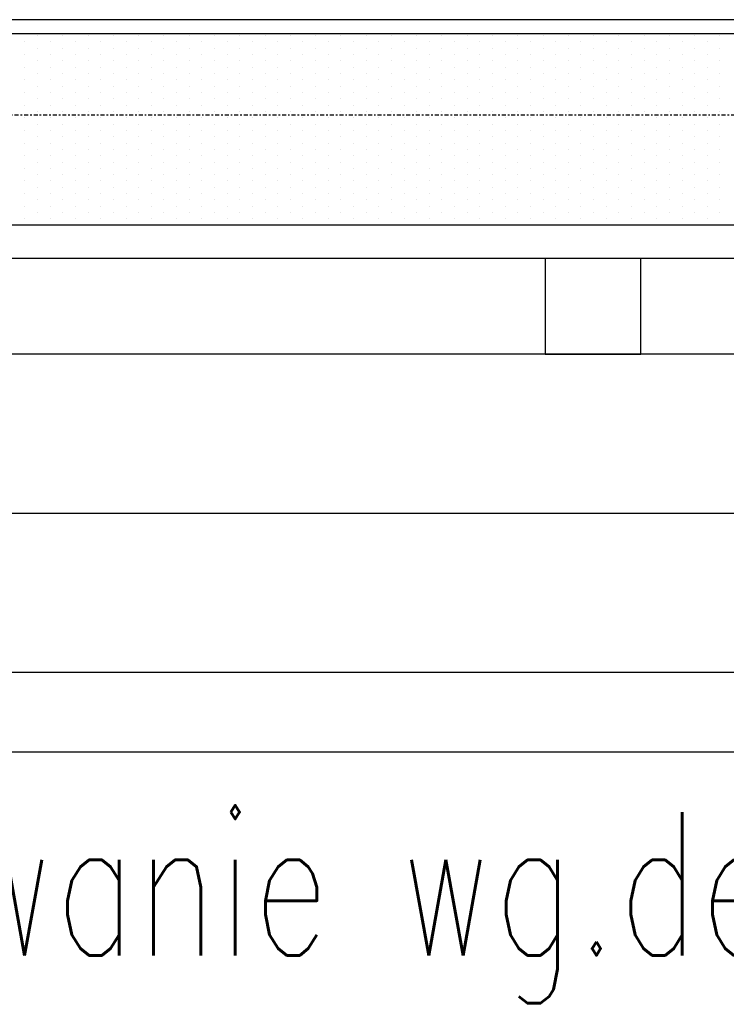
# Model space of a CAD drawing. Header units: inches. Extents: x -145354 to -97635, y 38777 to 78670.
# Tile 83 of 231: x -141047 to -141002, y 50526 to 50588. Entities that reach past the tile are written whole.
import ezdxf

# ---------------------------------------------------------------- set-up
doc = ezdxf.new("R2010")
doc.units = ezdxf.units.IN
doc.header["$MEASUREMENT"] = 0
doc.linetypes.add('DASHDOT', pattern=[1, 0.5, -0.25, 0, -0.25])
doc.linetypes.add('DASHED2', pattern=[0.375, 0.25, -0.125])
for name, color, linetype in [('cokół_widok', 255, 'Continuous'), ('Ele-balustrada', 64, 'Continuous'), ('Okn---okna', 5, 'Continuous'), ('Sc-nadproza kon', 5, 'DASHED2'), ('Sch-opis', 51, 'Continuous'), ('W-idok', 9, 'Continuous'), ('Wyp-grzejniki', 56, 'Continuous')]:
    doc.layers.add(name, color=color, linetype=linetype)
doc.styles.add('ROMANS', font='romans', dxfattribs={"width": 0.85})

# ---------------------------------------------------------------- blocks, each defined once
blk = doc.blocks.new('G_170')
at = {"layer": 'Wyp-grzejniki'}
for p, q in [((0, 0), (-180, 0)), ((-129.066, -0.506), (-129.066, -0.506)), ((-128.273, -0.11), (-128.273, -0.11)), ((-127.479, -0.506), (-127.479, -0.506)), ((-126.685, -0.11), (-126.685, -0.11)), ((-125.891, -0.506), (-125.891, -0.506)), ((-125.098, -0.11), (-125.098, -0.11)), ((-124.304, -0.506), (-124.304, -0.506)), ((-123.51, -0.11), (-123.51, -0.11)), ((-122.716, -0.506), (-122.716, -0.506)), ((-121.923, -0.11), (-121.923, -0.11)), ((-121.129, -0.506), (-121.129, -0.506)), ((-120.335, -0.11), (-120.335, -0.11)), ((-119.541, -0.506), (-119.541, -0.506)), ((-118.748, -0.11), (-118.748, -0.11)), ((-117.954, -0.506), (-117.954, -0.506)), ((-117.16, -0.11), (-117.16, -0.11)), ((-116.366, -0.506), (-116.366, -0.506)), ((-115.573, -0.11), (-115.573, -0.11)), ((-114.779, -0.506), (-114.779, -0.506)), ((-113.985, -0.11), (-113.985, -0.11)), ((-113.191, -0.506), (-113.191, -0.506)), ((-112.398, -0.11), (-112.398, -0.11)), ((-111.604, -0.506), (-111.604, -0.506)), ((-110.81, -0.11), (-110.81, -0.11)), ((-110.016, -0.506), (-110.016, -0.506)), ((-109.223, -0.11), (-109.223, -0.11)), ((-108.429, -0.506), (-108.429, -0.506)), ((-107.635, -0.11), (-107.635, -0.11)), ((-106.841, -0.506), (-106.841, -0.506)), ((-106.048, -0.11), (-106.048, -0.11)), ((-105.254, -0.506), (-105.254, -0.506)), ((-104.46, -0.11), (-104.46, -0.11)), ((-103.666, -0.506), (-103.666, -0.506)), ((-102.873, -0.11), (-102.873, -0.11)), ((-102.079, -0.506), (-102.079, -0.506)), ((-101.285, -0.11), (-101.285, -0.11)), ((-100.491, -0.506), (-100.491, -0.506)), ((-99.698, -0.11), (-99.698, -0.11)), ((-98.904, -0.506), (-98.904, -0.506)), ((-98.11, -0.11), (-98.11, -0.11)), ((-97.316, -0.506), (-97.316, -0.506)), ((-96.523, -0.11), (-96.523, -0.11)), ((-95.729, -0.506), (-95.729, -0.506)), ((-94.935, -0.11), (-94.935, -0.11)), ((-94.141, -0.506), (-94.141, -0.506)), ((-93.348, -0.11), (-93.348, -0.11)), ((-92.554, -0.506), (-92.554, -0.506)), ((-91.76, -0.11), (-91.76, -0.11)), ((-90.966, -0.506), (-90.966, -0.506)), ((-90.173, -0.11), (-90.173, -0.11)), ((-89.379, -0.506), (-89.379, -0.506)), ((-88.585, -0.11), (-88.585, -0.11)), ((-87.791, -0.506), (-87.791, -0.506)), ((-86.998, -0.11), (-86.998, -0.11)), ((-86.204, -0.506), (-86.204, -0.506)), ((-85.41, -0.11), (-85.41, -0.11)), ((-128.273, -0.903), (-128.273, -0.903)), ((-126.685, -0.903), (-126.685, -0.903)), ((-125.098, -0.903), (-125.098, -0.903)), ((-123.51, -0.903), (-123.51, -0.903)), ((-121.923, -0.903), (-121.923, -0.903)), ((-120.335, -0.903), (-120.335, -0.903)), ((-118.748, -0.903), (-118.748, -0.903)), ((-117.16, -0.903), (-117.16, -0.903)), ((-115.573, -0.903), (-115.573, -0.903)), ((-113.985, -0.903), (-113.985, -0.903)), ((-112.398, -0.903), (-112.398, -0.903)), ((-110.81, -0.903), (-110.81, -0.903)), ((-109.223, -0.903), (-109.223, -0.903)), ((-107.635, -0.903), (-107.635, -0.903)), ((-106.048, -0.903), (-106.048, -0.903)), ((-104.46, -0.903), (-104.46, -0.903)), ((-102.873, -0.903), (-102.873, -0.903)), ((-101.285, -0.903), (-101.285, -0.903)), ((-99.698, -0.903), (-99.698, -0.903)), ((-98.11, -0.903), (-98.11, -0.903)), ((-96.523, -0.903), (-96.523, -0.903)), ((-94.935, -0.903), (-94.935, -0.903)), ((-93.348, -0.903), (-93.348, -0.903)), ((-91.76, -0.903), (-91.76, -0.903)), ((-90.173, -0.903), (-90.173, -0.903)), ((-88.585, -0.903), (-88.585, -0.903)), ((-86.998, -0.903), (-86.998, -0.903)), ((-85.41, -0.903), (-85.41, -0.903)), ((-129.066, -1.3), (-129.066, -1.3)), ((-128.273, -1.697), (-128.273, -1.697)), ((-127.479, -1.3), (-127.479, -1.3)), ((-126.685, -1.697), (-126.685, -1.697)), ((-125.891, -1.3), (-125.891, -1.3)), ((-125.098, -1.697), (-125.098, -1.697)), ((-124.304, -1.3), (-124.304, -1.3)), ((-123.51, -1.697), (-123.51, -1.697)), ((-122.716, -1.3), (-122.716, -1.3)), ((-121.923, -1.697), (-121.923, -1.697)), ((-121.129, -1.3), (-121.129, -1.3)), ((-120.335, -1.697), (-120.335, -1.697)), ((-119.541, -1.3), (-119.541, -1.3)), ((-118.748, -1.697), (-118.748, -1.697)), ((-117.954, -1.3), (-117.954, -1.3)), ((-117.16, -1.697), (-117.16, -1.697)), ((-116.366, -1.3), (-116.366, -1.3)), ((-115.573, -1.697), (-115.573, -1.697)), ((-114.779, -1.3), (-114.779, -1.3)), ((-113.985, -1.697), (-113.985, -1.697)), ((-113.191, -1.3), (-113.191, -1.3)), ((-112.398, -1.697), (-112.398, -1.697)), ((-111.604, -1.3), (-111.604, -1.3)), ((-110.81, -1.697), (-110.81, -1.697)), ((-110.016, -1.3), (-110.016, -1.3)), ((-109.223, -1.697), (-109.223, -1.697)), ((-108.429, -1.3), (-108.429, -1.3)), ((-107.635, -1.697), (-107.635, -1.697)), ((-106.841, -1.3), (-106.841, -1.3)), ((-106.048, -1.697), (-106.048, -1.697)), ((-105.254, -1.3), (-105.254, -1.3)), ((-104.46, -1.697), (-104.46, -1.697)), ((-103.666, -1.3), (-103.666, -1.3)), ((-102.873, -1.697), (-102.873, -1.697)), ((-102.079, -1.3), (-102.079, -1.3)), ((-101.285, -1.697), (-101.285, -1.697)), ((-100.491, -1.3), (-100.491, -1.3)), ((-99.698, -1.697), (-99.698, -1.697)), ((-98.904, -1.3), (-98.904, -1.3)), ((-98.11, -1.697), (-98.11, -1.697)), ((-97.316, -1.3), (-97.316, -1.3)), ((-96.523, -1.697), (-96.523, -1.697)), ((-95.729, -1.3), (-95.729, -1.3)), ((-94.935, -1.697), (-94.935, -1.697)), ((-94.141, -1.3), (-94.141, -1.3)), ((-93.348, -1.697), (-93.348, -1.697)), ((-92.554, -1.3), (-92.554, -1.3)), ((-91.76, -1.697), (-91.76, -1.697)), ((-90.966, -1.3), (-90.966, -1.3)), ((-90.173, -1.697), (-90.173, -1.697)), ((-89.379, -1.3), (-89.379, -1.3)), ((-88.585, -1.697), (-88.585, -1.697)), ((-87.791, -1.3), (-87.791, -1.3)), ((-86.998, -1.697), (-86.998, -1.697)), ((-86.204, -1.3), (-86.204, -1.3)), ((-85.41, -1.697), (-85.41, -1.697)), ((-129.066, -2.094), (-129.066, -2.094)), ((-127.479, -2.094), (-127.479, -2.094)), ((-125.891, -2.094), (-125.891, -2.094)), ((-124.304, -2.094), (-124.304, -2.094)), ((-122.716, -2.094), (-122.716, -2.094)), ((-121.129, -2.094), (-121.129, -2.094)), ((-119.541, -2.094), (-119.541, -2.094)), ((-117.954, -2.094), (-117.954, -2.094)), ((-116.366, -2.094), (-116.366, -2.094)), ((-114.779, -2.094), (-114.779, -2.094)), ((-113.191, -2.094), (-113.191, -2.094)), ((-111.604, -2.094), (-111.604, -2.094)), ((-110.016, -2.094), (-110.016, -2.094)), ((-108.429, -2.094), (-108.429, -2.094)), ((-106.841, -2.094), (-106.841, -2.094)), ((-105.254, -2.094), (-105.254, -2.094)), ((-103.666, -2.094), (-103.666, -2.094)), ((-102.079, -2.094), (-102.079, -2.094)), ((-100.491, -2.094), (-100.491, -2.094)), ((-98.904, -2.094), (-98.904, -2.094)), ((-97.316, -2.094), (-97.316, -2.094)), ((-95.729, -2.094), (-95.729, -2.094)), ((-94.141, -2.094), (-94.141, -2.094)), ((-92.554, -2.094), (-92.554, -2.094)), ((-90.966, -2.094), (-90.966, -2.094)), ((-89.379, -2.094), (-89.379, -2.094)), ((-87.791, -2.094), (-87.791, -2.094)), ((-86.204, -2.094), (-86.204, -2.094)), ((-129.066, -2.888), (-129.066, -2.888)), ((-128.273, -2.491), (-128.273, -2.491)), ((-127.479, -2.888), (-127.479, -2.888)), ((-126.685, -2.491), (-126.685, -2.491)), ((-125.891, -2.888), (-125.891, -2.888)), ((-125.098, -2.491), (-125.098, -2.491)), ((-124.304, -2.888), (-124.304, -2.888)), ((-123.51, -2.491), (-123.51, -2.491)), ((-122.716, -2.888), (-122.716, -2.888)), ((-121.923, -2.491), (-121.923, -2.491)), ((-121.129, -2.888), (-121.129, -2.888)), ((-120.335, -2.491), (-120.335, -2.491)), ((-119.541, -2.888), (-119.541, -2.888)), ((-118.748, -2.491), (-118.748, -2.491)), ((-117.954, -2.888), (-117.954, -2.888)), ((-117.16, -2.491), (-117.16, -2.491)), ((-116.366, -2.888), (-116.366, -2.888)), ((-115.573, -2.491), (-115.573, -2.491)), ((-114.779, -2.888), (-114.779, -2.888)), ((-113.985, -2.491), (-113.985, -2.491)), ((-113.191, -2.888), (-113.191, -2.888)), ((-112.398, -2.491), (-112.398, -2.491)), ((-111.604, -2.888), (-111.604, -2.888)), ((-110.81, -2.491), (-110.81, -2.491)), ((-110.016, -2.888), (-110.016, -2.888)), ((-109.223, -2.491), (-109.223, -2.491)), ((-108.429, -2.888), (-108.429, -2.888)), ((-107.635, -2.491), (-107.635, -2.491)), ((-106.841, -2.888), (-106.841, -2.888)), ((-106.048, -2.491), (-106.048, -2.491)), ((-105.254, -2.888), (-105.254, -2.888)), ((-104.46, -2.491), (-104.46, -2.491)), ((-103.666, -2.888), (-103.666, -2.888)), ((-102.873, -2.491), (-102.873, -2.491)), ((-102.079, -2.888), (-102.079, -2.888)), ((-101.285, -2.491), (-101.285, -2.491)), ((-100.491, -2.888), (-100.491, -2.888)), ((-99.698, -2.491), (-99.698, -2.491)), ((-98.904, -2.888), (-98.904, -2.888)), ((-98.11, -2.491), (-98.11, -2.491)), ((-97.316, -2.888), (-97.316, -2.888)), ((-96.523, -2.491), (-96.523, -2.491)), ((-95.729, -2.888), (-95.729, -2.888)), ((-94.935, -2.491), (-94.935, -2.491)), ((-94.141, -2.888), (-94.141, -2.888)), ((-93.348, -2.491), (-93.348, -2.491)), ((-92.554, -2.888), (-92.554, -2.888)), ((-91.76, -2.491), (-91.76, -2.491)), ((-90.966, -2.888), (-90.966, -2.888)), ((-90.173, -2.491), (-90.173, -2.491)), ((-89.379, -2.888), (-89.379, -2.888)), ((-88.585, -2.491), (-88.585, -2.491)), ((-87.791, -2.888), (-87.791, -2.888)), ((-86.998, -2.491), (-86.998, -2.491)), ((-86.204, -2.888), (-86.204, -2.888)), ((-85.41, -2.491), (-85.41, -2.491)), ((-129.066, -3.681), (-129.066, -3.681)), ((-128.273, -3.285), (-128.273, -3.285)), ((-127.479, -3.681), (-127.479, -3.681)), ((-126.685, -3.285), (-126.685, -3.285)), ((-125.891, -3.681), (-125.891, -3.681)), ((-125.098, -3.285), (-125.098, -3.285)), ((-124.304, -3.681), (-124.304, -3.681)), ((-123.51, -3.285), (-123.51, -3.285)), ((-122.716, -3.681), (-122.716, -3.681)), ((-121.923, -3.285), (-121.923, -3.285)), ((-121.129, -3.681), (-121.129, -3.681)), ((-120.335, -3.285), (-120.335, -3.285)), ((-119.541, -3.681), (-119.541, -3.681)), ((-118.748, -3.285), (-118.748, -3.285)), ((-117.954, -3.681), (-117.954, -3.681)), ((-117.16, -3.285), (-117.16, -3.285)), ((-116.366, -3.681), (-116.366, -3.681)), ((-115.573, -3.285), (-115.573, -3.285)), ((-114.779, -3.681), (-114.779, -3.681)), ((-113.985, -3.285), (-113.985, -3.285)), ((-113.191, -3.681), (-113.191, -3.681)), ((-112.398, -3.285), (-112.398, -3.285)), ((-111.604, -3.681), (-111.604, -3.681)), ((-110.81, -3.285), (-110.81, -3.285)), ((-110.016, -3.681), (-110.016, -3.681)), ((-109.223, -3.285), (-109.223, -3.285)), ((-108.429, -3.681), (-108.429, -3.681)), ((-107.635, -3.285), (-107.635, -3.285)), ((-106.841, -3.681), (-106.841, -3.681)), ((-106.048, -3.285), (-106.048, -3.285)), ((-105.254, -3.681), (-105.254, -3.681)), ((-104.46, -3.285), (-104.46, -3.285)), ((-103.666, -3.681), (-103.666, -3.681)), ((-102.873, -3.285), (-102.873, -3.285)), ((-102.079, -3.681), (-102.079, -3.681)), ((-101.285, -3.285), (-101.285, -3.285)), ((-100.491, -3.681), (-100.491, -3.681)), ((-99.698, -3.285), (-99.698, -3.285)), ((-98.904, -3.681), (-98.904, -3.681)), ((-98.11, -3.285), (-98.11, -3.285)), ((-97.316, -3.681), (-97.316, -3.681)), ((-96.523, -3.285), (-96.523, -3.285)), ((-95.729, -3.681), (-95.729, -3.681)), ((-94.935, -3.285), (-94.935, -3.285)), ((-94.141, -3.681), (-94.141, -3.681)), ((-93.348, -3.285), (-93.348, -3.285)), ((-92.554, -3.681), (-92.554, -3.681)), ((-91.76, -3.285), (-91.76, -3.285)), ((-90.966, -3.681), (-90.966, -3.681)), ((-90.173, -3.285), (-90.173, -3.285)), ((-89.379, -3.681), (-89.379, -3.681)), ((-88.585, -3.285), (-88.585, -3.285)), ((-87.791, -3.681), (-87.791, -3.681)), ((-86.998, -3.285), (-86.998, -3.285)), ((-86.204, -3.681), (-86.204, -3.681)), ((-85.41, -3.285), (-85.41, -3.285)), ((-128.273, -4.078), (-128.273, -4.078)), ((-126.685, -4.078), (-126.685, -4.078)), ((-125.098, -4.078), (-125.098, -4.078)), ((-123.51, -4.078), (-123.51, -4.078)), ((-121.923, -4.078), (-121.923, -4.078)), ((-120.335, -4.078), (-120.335, -4.078)), ((-118.748, -4.078), (-118.748, -4.078)), ((-117.16, -4.078), (-117.16, -4.078)), ((-115.573, -4.078), (-115.573, -4.078)), ((-113.985, -4.078), (-113.985, -4.078)), ((-112.398, -4.078), (-112.398, -4.078)), ((-110.81, -4.078), (-110.81, -4.078)), ((-109.223, -4.078), (-109.223, -4.078)), ((-107.635, -4.078), (-107.635, -4.078)), ((-106.048, -4.078), (-106.048, -4.078)), ((-104.46, -4.078), (-104.46, -4.078)), ((-102.873, -4.078), (-102.873, -4.078)), ((-101.285, -4.078), (-101.285, -4.078)), ((-99.698, -4.078), (-99.698, -4.078)), ((-98.11, -4.078), (-98.11, -4.078)), ((-96.523, -4.078), (-96.523, -4.078)), ((-94.935, -4.078), (-94.935, -4.078)), ((-93.348, -4.078), (-93.348, -4.078)), ((-91.76, -4.078), (-91.76, -4.078)), ((-90.173, -4.078), (-90.173, -4.078)), ((-88.585, -4.078), (-88.585, -4.078)), ((-86.998, -4.078), (-86.998, -4.078)), ((-85.41, -4.078), (-85.41, -4.078)), ((-129.066, -4.475), (-129.066, -4.475)), ((-128.273, -4.872), (-128.273, -4.872)), ((-127.479, -4.475), (-127.479, -4.475)), ((-126.685, -4.872), (-126.685, -4.872)), ((-125.891, -4.475), (-125.891, -4.475)), ((-125.098, -4.872), (-125.098, -4.872)), ((-124.304, -4.475), (-124.304, -4.475)), ((-123.51, -4.872), (-123.51, -4.872)), ((-122.716, -4.475), (-122.716, -4.475)), ((-121.923, -4.872), (-121.923, -4.872)), ((-121.129, -4.475), (-121.129, -4.475)), ((-120.335, -4.872), (-120.335, -4.872)), ((-119.541, -4.475), (-119.541, -4.475)), ((-118.748, -4.872), (-118.748, -4.872)), ((-117.954, -4.475), (-117.954, -4.475)), ((-117.16, -4.872), (-117.16, -4.872)), ((-116.366, -4.475), (-116.366, -4.475)), ((-115.573, -4.872), (-115.573, -4.872)), ((-114.779, -4.475), (-114.779, -4.475)), ((-113.985, -4.872), (-113.985, -4.872)), ((-113.191, -4.475), (-113.191, -4.475)), ((-112.398, -4.872), (-112.398, -4.872)), ((-111.604, -4.475), (-111.604, -4.475)), ((-110.81, -4.872), (-110.81, -4.872)), ((-110.016, -4.475), (-110.016, -4.475)), ((-109.223, -4.872), (-109.223, -4.872)), ((-108.429, -4.475), (-108.429, -4.475)), ((-107.635, -4.872), (-107.635, -4.872)), ((-106.841, -4.475), (-106.841, -4.475)), ((-106.048, -4.872), (-106.048, -4.872)), ((-105.254, -4.475), (-105.254, -4.475)), ((-104.46, -4.872), (-104.46, -4.872)), ((-103.666, -4.475), (-103.666, -4.475)), ((-102.873, -4.872), (-102.873, -4.872)), ((-102.079, -4.475), (-102.079, -4.475)), ((-101.285, -4.872), (-101.285, -4.872)), ((-100.491, -4.475), (-100.491, -4.475)), ((-99.698, -4.872), (-99.698, -4.872)), ((-98.904, -4.475), (-98.904, -4.475)), ((-98.11, -4.872), (-98.11, -4.872)), ((-97.316, -4.475), (-97.316, -4.475)), ((-96.523, -4.872), (-96.523, -4.872)), ((-95.729, -4.475), (-95.729, -4.475)), ((-94.935, -4.872), (-94.935, -4.872)), ((-94.141, -4.475), (-94.141, -4.475)), ((-93.348, -4.872), (-93.348, -4.872)), ((-92.554, -4.475), (-92.554, -4.475)), ((-91.76, -4.872), (-91.76, -4.872)), ((-90.966, -4.475), (-90.966, -4.475)), ((-90.173, -4.872), (-90.173, -4.872)), ((-89.379, -4.475), (-89.379, -4.475)), ((-88.585, -4.872), (-88.585, -4.872)), ((-87.791, -4.475), (-87.791, -4.475)), ((-86.998, -4.872), (-86.998, -4.872)), ((-86.204, -4.475), (-86.204, -4.475)), ((-85.41, -4.872), (-85.41, -4.872)), ((-129.066, -5.269), (-129.066, -5.269)), ((-127.479, -5.269), (-127.479, -5.269)), ((-125.891, -5.269), (-125.891, -5.269)), ((-124.304, -5.269), (-124.304, -5.269)), ((-122.716, -5.269), (-122.716, -5.269)), ((-121.129, -5.269), (-121.129, -5.269)), ((-119.541, -5.269), (-119.541, -5.269)), ((-117.954, -5.269), (-117.954, -5.269)), ((-116.366, -5.269), (-116.366, -5.269)), ((-114.779, -5.269), (-114.779, -5.269)), ((-113.191, -5.269), (-113.191, -5.269)), ((-111.604, -5.269), (-111.604, -5.269)), ((-110.016, -5.269), (-110.016, -5.269)), ((-108.429, -5.269), (-108.429, -5.269)), ((-106.841, -5.269), (-106.841, -5.269)), ((-105.254, -5.269), (-105.254, -5.269)), ((-103.666, -5.269), (-103.666, -5.269)), ((-102.079, -5.269), (-102.079, -5.269)), ((-100.491, -5.269), (-100.491, -5.269)), ((-98.904, -5.269), (-98.904, -5.269)), ((-97.316, -5.269), (-97.316, -5.269)), ((-95.729, -5.269), (-95.729, -5.269)), ((-94.141, -5.269), (-94.141, -5.269)), ((-92.554, -5.269), (-92.554, -5.269)), ((-90.966, -5.269), (-90.966, -5.269)), ((-89.379, -5.269), (-89.379, -5.269)), ((-87.791, -5.269), (-87.791, -5.269)), ((-86.204, -5.269), (-86.204, -5.269)), ((-129.066, -6.063), (-129.066, -6.063)), ((-128.273, -5.666), (-128.273, -5.666)), ((-127.479, -6.063), (-127.479, -6.063)), ((-126.685, -5.666), (-126.685, -5.666)), ((-125.891, -6.063), (-125.891, -6.063)), ((-125.098, -5.666), (-125.098, -5.666)), ((-124.304, -6.063), (-124.304, -6.063)), ((-123.51, -5.666), (-123.51, -5.666)), ((-122.716, -6.063), (-122.716, -6.063)), ((-121.923, -5.666), (-121.923, -5.666)), ((-121.129, -6.063), (-121.129, -6.063)), ((-120.335, -5.666), (-120.335, -5.666)), ((-119.541, -6.063), (-119.541, -6.063)), ((-118.748, -5.666), (-118.748, -5.666)), ((-117.954, -6.063), (-117.954, -6.063)), ((-117.16, -5.666), (-117.16, -5.666)), ((-116.366, -6.063), (-116.366, -6.063)), ((-115.573, -5.666), (-115.573, -5.666)), ((-114.779, -6.063), (-114.779, -6.063)), ((-113.985, -5.666), (-113.985, -5.666)), ((-113.191, -6.063), (-113.191, -6.063)), ((-112.398, -5.666), (-112.398, -5.666)), ((-111.604, -6.063), (-111.604, -6.063)), ((-110.81, -5.666), (-110.81, -5.666)), ((-110.016, -6.063), (-110.016, -6.063)), ((-109.223, -5.666), (-109.223, -5.666)), ((-108.429, -6.063), (-108.429, -6.063)), ((-107.635, -5.666), (-107.635, -5.666)), ((-106.841, -6.063), (-106.841, -6.063)), ((-106.048, -5.666), (-106.048, -5.666)), ((-105.254, -6.063), (-105.254, -6.063)), ((-104.46, -5.666), (-104.46, -5.666)), ((-103.666, -6.063), (-103.666, -6.063)), ((-102.873, -5.666), (-102.873, -5.666)), ((-102.079, -6.063), (-102.079, -6.063)), ((-101.285, -5.666), (-101.285, -5.666)), ((-100.491, -6.063), (-100.491, -6.063)), ((-99.698, -5.666), (-99.698, -5.666)), ((-98.904, -6.063), (-98.904, -6.063)), ((-98.11, -5.666), (-98.11, -5.666)), ((-97.316, -6.063), (-97.316, -6.063)), ((-96.523, -5.666), (-96.523, -5.666)), ((-95.729, -6.063), (-95.729, -6.063)), ((-94.935, -5.666), (-94.935, -5.666)), ((-94.141, -6.063), (-94.141, -6.063)), ((-93.348, -5.666), (-93.348, -5.666)), ((-92.554, -6.063), (-92.554, -6.063)), ((-91.76, -5.666), (-91.76, -5.666)), ((-90.966, -6.063), (-90.966, -6.063)), ((-90.173, -5.666), (-90.173, -5.666)), ((-89.379, -6.063), (-89.379, -6.063)), ((-88.585, -5.666), (-88.585, -5.666)), ((-87.791, -6.063), (-87.791, -6.063)), ((-86.998, -5.666), (-86.998, -5.666)), ((-86.204, -6.063), (-86.204, -6.063)), ((-85.41, -5.666), (-85.41, -5.666)), ((-128.273, -6.46), (-128.273, -6.46)), ((-126.685, -6.46), (-126.685, -6.46)), ((-125.098, -6.46), (-125.098, -6.46)), ((-123.51, -6.46), (-123.51, -6.46)), ((-121.923, -6.46), (-121.923, -6.46)), ((-120.335, -6.46), (-120.335, -6.46)), ((-118.748, -6.46), (-118.748, -6.46)), ((-117.16, -6.46), (-117.16, -6.46)), ((-115.573, -6.46), (-115.573, -6.46)), ((-113.985, -6.46), (-113.985, -6.46)), ((-112.398, -6.46), (-112.398, -6.46)), ((-110.81, -6.46), (-110.81, -6.46)), ((-109.223, -6.46), (-109.223, -6.46)), ((-107.635, -6.46), (-107.635, -6.46)), ((-106.048, -6.46), (-106.048, -6.46)), ((-104.46, -6.46), (-104.46, -6.46)), ((-102.873, -6.46), (-102.873, -6.46)), ((-101.285, -6.46), (-101.285, -6.46)), ((-99.698, -6.46), (-99.698, -6.46)), ((-98.11, -6.46), (-98.11, -6.46)), ((-96.523, -6.46), (-96.523, -6.46)), ((-94.935, -6.46), (-94.935, -6.46)), ((-93.348, -6.46), (-93.348, -6.46)), ((-91.76, -6.46), (-91.76, -6.46)), ((-90.173, -6.46), (-90.173, -6.46)), ((-88.585, -6.46), (-88.585, -6.46)), ((-86.998, -6.46), (-86.998, -6.46)), ((-85.41, -6.46), (-85.41, -6.46)), ((-129.066, -6.856), (-129.066, -6.856)), ((-128.273, -7.253), (-128.273, -7.253)), ((-127.479, -6.856), (-127.479, -6.856)), ((-126.685, -7.253), (-126.685, -7.253)), ((-125.891, -6.856), (-125.891, -6.856)), ((-125.098, -7.253), (-125.098, -7.253)), ((-124.304, -6.856), (-124.304, -6.856)), ((-123.51, -7.253), (-123.51, -7.253)), ((-122.716, -6.856), (-122.716, -6.856)), ((-121.923, -7.253), (-121.923, -7.253)), ((-121.129, -6.856), (-121.129, -6.856)), ((-120.335, -7.253), (-120.335, -7.253)), ((-119.541, -6.856), (-119.541, -6.856)), ((-118.748, -7.253), (-118.748, -7.253)), ((-117.954, -6.856), (-117.954, -6.856)), ((-117.16, -7.253), (-117.16, -7.253)), ((-116.366, -6.856), (-116.366, -6.856)), ((-115.573, -7.253), (-115.573, -7.253)), ((-114.779, -6.856), (-114.779, -6.856)), ((-113.985, -7.253), (-113.985, -7.253)), ((-113.191, -6.856), (-113.191, -6.856)), ((-112.398, -7.253), (-112.398, -7.253)), ((-111.604, -6.856), (-111.604, -6.856)), ((-110.81, -7.253), (-110.81, -7.253)), ((-110.016, -6.856), (-110.016, -6.856)), ((-109.223, -7.253), (-109.223, -7.253)), ((-108.429, -6.856), (-108.429, -6.856)), ((-107.635, -7.253), (-107.635, -7.253)), ((-106.841, -6.856), (-106.841, -6.856)), ((-106.048, -7.253), (-106.048, -7.253)), ((-105.254, -6.856), (-105.254, -6.856)), ((-104.46, -7.253), (-104.46, -7.253)), ((-103.666, -6.856), (-103.666, -6.856)), ((-102.873, -7.253), (-102.873, -7.253)), ((-102.079, -6.856), (-102.079, -6.856)), ((-101.285, -7.253), (-101.285, -7.253)), ((-100.491, -6.856), (-100.491, -6.856)), ((-99.698, -7.253), (-99.698, -7.253)), ((-98.904, -6.856), (-98.904, -6.856)), ((-98.11, -7.253), (-98.11, -7.253)), ((-97.316, -6.856), (-97.316, -6.856)), ((-96.523, -7.253), (-96.523, -7.253)), ((-95.729, -6.856), (-95.729, -6.856)), ((-94.935, -7.253), (-94.935, -7.253)), ((-94.141, -6.856), (-94.141, -6.856)), ((-93.348, -7.253), (-93.348, -7.253)), ((-92.554, -6.856), (-92.554, -6.856)), ((-91.76, -7.253), (-91.76, -7.253)), ((-90.966, -6.856), (-90.966, -6.856)), ((-90.173, -7.253), (-90.173, -7.253)), ((-89.379, -6.856), (-89.379, -6.856)), ((-88.585, -7.253), (-88.585, -7.253)), ((-87.791, -6.856), (-87.791, -6.856)), ((-86.998, -7.253), (-86.998, -7.253)), ((-86.204, -6.856), (-86.204, -6.856)), ((-85.41, -7.253), (-85.41, -7.253)), ((-129.066, -7.65), (-129.066, -7.65)), ((-127.479, -7.65), (-127.479, -7.65)), ((-125.891, -7.65), (-125.891, -7.65)), ((-124.304, -7.65), (-124.304, -7.65)), ((-122.716, -7.65), (-122.716, -7.65)), ((-121.129, -7.65), (-121.129, -7.65)), ((-119.541, -7.65), (-119.541, -7.65)), ((-117.954, -7.65), (-117.954, -7.65)), ((-116.366, -7.65), (-116.366, -7.65)), ((-114.779, -7.65), (-114.779, -7.65)), ((-113.191, -7.65), (-113.191, -7.65)), ((-111.604, -7.65), (-111.604, -7.65)), ((-110.016, -7.65), (-110.016, -7.65)), ((-108.429, -7.65), (-108.429, -7.65)), ((-106.841, -7.65), (-106.841, -7.65)), ((-105.254, -7.65), (-105.254, -7.65)), ((-103.666, -7.65), (-103.666, -7.65)), ((-102.079, -7.65), (-102.079, -7.65)), ((-100.491, -7.65), (-100.491, -7.65)), ((-98.904, -7.65), (-98.904, -7.65)), ((-97.316, -7.65), (-97.316, -7.65)), ((-95.729, -7.65), (-95.729, -7.65)), ((-94.141, -7.65), (-94.141, -7.65)), ((-92.554, -7.65), (-92.554, -7.65)), ((-90.966, -7.65), (-90.966, -7.65)), ((-89.379, -7.65), (-89.379, -7.65)), ((-87.791, -7.65), (-87.791, -7.65)), ((-86.204, -7.65), (-86.204, -7.65)), ((-129.066, -8.444), (-129.066, -8.444)), ((-128.273, -8.047), (-128.273, -8.047)), ((-127.479, -8.444), (-127.479, -8.444)), ((-126.685, -8.047), (-126.685, -8.047)), ((-125.891, -8.444), (-125.891, -8.444)), ((-125.098, -8.047), (-125.098, -8.047)), ((-124.304, -8.444), (-124.304, -8.444)), ((-123.51, -8.047), (-123.51, -8.047)), ((-122.716, -8.444), (-122.716, -8.444)), ((-121.923, -8.047), (-121.923, -8.047)), ((-121.129, -8.444), (-121.129, -8.444)), ((-120.335, -8.047), (-120.335, -8.047)), ((-119.541, -8.444), (-119.541, -8.444)), ((-118.748, -8.047), (-118.748, -8.047)), ((-117.954, -8.444), (-117.954, -8.444)), ((-117.16, -8.047), (-117.16, -8.047)), ((-116.366, -8.444), (-116.366, -8.444)), ((-115.573, -8.047), (-115.573, -8.047)), ((-114.779, -8.444), (-114.779, -8.444)), ((-113.985, -8.047), (-113.985, -8.047)), ((-113.191, -8.444), (-113.191, -8.444)), ((-112.398, -8.047), (-112.398, -8.047)), ((-111.604, -8.444), (-111.604, -8.444)), ((-110.81, -8.047), (-110.81, -8.047)), ((-110.016, -8.444), (-110.016, -8.444)), ((-109.223, -8.047), (-109.223, -8.047)), ((-108.429, -8.444), (-108.429, -8.444)), ((-107.635, -8.047), (-107.635, -8.047)), ((-106.841, -8.444), (-106.841, -8.444)), ((-106.048, -8.047), (-106.048, -8.047)), ((-105.254, -8.444), (-105.254, -8.444)), ((-104.46, -8.047), (-104.46, -8.047)), ((-103.666, -8.444), (-103.666, -8.444)), ((-102.873, -8.047), (-102.873, -8.047)), ((-102.079, -8.444), (-102.079, -8.444)), ((-101.285, -8.047), (-101.285, -8.047)), ((-100.491, -8.444), (-100.491, -8.444)), ((-99.698, -8.047), (-99.698, -8.047)), ((-98.904, -8.444), (-98.904, -8.444)), ((-98.11, -8.047), (-98.11, -8.047)), ((-97.316, -8.444), (-97.316, -8.444)), ((-96.523, -8.047), (-96.523, -8.047)), ((-95.729, -8.444), (-95.729, -8.444)), ((-94.935, -8.047), (-94.935, -8.047)), ((-94.141, -8.444), (-94.141, -8.444)), ((-93.348, -8.047), (-93.348, -8.047)), ((-92.554, -8.444), (-92.554, -8.444)), ((-91.76, -8.047), (-91.76, -8.047)), ((-90.966, -8.444), (-90.966, -8.444)), ((-90.173, -8.047), (-90.173, -8.047)), ((-89.379, -8.444), (-89.379, -8.444)), ((-88.585, -8.047), (-88.585, -8.047)), ((-87.791, -8.444), (-87.791, -8.444)), ((-86.998, -8.047), (-86.998, -8.047)), ((-86.204, -8.444), (-86.204, -8.444)), ((-85.41, -8.047), (-85.41, -8.047)), ((-129.066, -9.238), (-129.066, -9.238)), ((-128.273, -8.841), (-128.273, -8.841)), ((-127.479, -9.238), (-127.479, -9.238)), ((-126.685, -8.841), (-126.685, -8.841)), ((-125.891, -9.238), (-125.891, -9.238)), ((-125.098, -8.841), (-125.098, -8.841)), ((-124.304, -9.238), (-124.304, -9.238)), ((-123.51, -8.841), (-123.51, -8.841)), ((-122.716, -9.238), (-122.716, -9.238)), ((-121.923, -8.841), (-121.923, -8.841)), ((-121.129, -9.238), (-121.129, -9.238)), ((-120.335, -8.841), (-120.335, -8.841)), ((-119.541, -9.238), (-119.541, -9.238)), ((-118.748, -8.841), (-118.748, -8.841)), ((-117.954, -9.238), (-117.954, -9.238)), ((-117.16, -8.841), (-117.16, -8.841)), ((-116.366, -9.238), (-116.366, -9.238)), ((-115.573, -8.841), (-115.573, -8.841)), ((-114.779, -9.238), (-114.779, -9.238)), ((-113.985, -8.841), (-113.985, -8.841)), ((-113.191, -9.238), (-113.191, -9.238)), ((-112.398, -8.841), (-112.398, -8.841)), ((-111.604, -9.238), (-111.604, -9.238)), ((-110.81, -8.841), (-110.81, -8.841)), ((-110.016, -9.238), (-110.016, -9.238)), ((-109.223, -8.841), (-109.223, -8.841)), ((-108.429, -9.238), (-108.429, -9.238)), ((-107.635, -8.841), (-107.635, -8.841)), ((-106.841, -9.238), (-106.841, -9.238)), ((-106.048, -8.841), (-106.048, -8.841)), ((-105.254, -9.238), (-105.254, -9.238)), ((-104.46, -8.841), (-104.46, -8.841)), ((-103.666, -9.238), (-103.666, -9.238)), ((-102.873, -8.841), (-102.873, -8.841)), ((-102.079, -9.238), (-102.079, -9.238)), ((-101.285, -8.841), (-101.285, -8.841)), ((-100.491, -9.238), (-100.491, -9.238)), ((-99.698, -8.841), (-99.698, -8.841)), ((-98.904, -9.238), (-98.904, -9.238)), ((-98.11, -8.841), (-98.11, -8.841)), ((-97.316, -9.238), (-97.316, -9.238)), ((-96.523, -8.841), (-96.523, -8.841)), ((-95.729, -9.238), (-95.729, -9.238)), ((-94.935, -8.841), (-94.935, -8.841)), ((-94.141, -9.238), (-94.141, -9.238)), ((-93.348, -8.841), (-93.348, -8.841)), ((-92.554, -9.238), (-92.554, -9.238)), ((-91.76, -8.841), (-91.76, -8.841)), ((-90.966, -9.238), (-90.966, -9.238)), ((-90.173, -8.841), (-90.173, -8.841)), ((-89.379, -9.238), (-89.379, -9.238)), ((-88.585, -8.841), (-88.585, -8.841)), ((-87.791, -9.238), (-87.791, -9.238)), ((-86.998, -8.841), (-86.998, -8.841)), ((-86.204, -9.238), (-86.204, -9.238)), ((-85.41, -8.841), (-85.41, -8.841)), ((-128.273, -9.635), (-128.273, -9.635)), ((-126.685, -9.635), (-126.685, -9.635)), ((-125.098, -9.635), (-125.098, -9.635)), ((-123.51, -9.635), (-123.51, -9.635)), ((-121.923, -9.635), (-121.923, -9.635)), ((-120.335, -9.635), (-120.335, -9.635)), ((-118.748, -9.635), (-118.748, -9.635)), ((-117.16, -9.635), (-117.16, -9.635)), ((-115.573, -9.635), (-115.573, -9.635)), ((-113.985, -9.635), (-113.985, -9.635)), ((-112.398, -9.635), (-112.398, -9.635)), ((-110.81, -9.635), (-110.81, -9.635)), ((-109.223, -9.635), (-109.223, -9.635)), ((-107.635, -9.635), (-107.635, -9.635)), ((-106.048, -9.635), (-106.048, -9.635)), ((-104.46, -9.635), (-104.46, -9.635)), ((-102.873, -9.635), (-102.873, -9.635)), ((-101.285, -9.635), (-101.285, -9.635)), ((-99.698, -9.635), (-99.698, -9.635)), ((-98.11, -9.635), (-98.11, -9.635)), ((-96.523, -9.635), (-96.523, -9.635)), ((-94.935, -9.635), (-94.935, -9.635)), ((-93.348, -9.635), (-93.348, -9.635)), ((-91.76, -9.635), (-91.76, -9.635)), ((-90.173, -9.635), (-90.173, -9.635)), ((-88.585, -9.635), (-88.585, -9.635)), ((-86.998, -9.635), (-86.998, -9.635)), ((-85.41, -9.635), (-85.41, -9.635)), ((-129.066, -10.031), (-129.066, -10.031)), ((-128.273, -10.428), (-128.273, -10.428)), ((-127.479, -10.031), (-127.479, -10.031)), ((-126.685, -10.428), (-126.685, -10.428)), ((-125.891, -10.031), (-125.891, -10.031)), ((-125.098, -10.428), (-125.098, -10.428)), ((-124.304, -10.031), (-124.304, -10.031)), ((-123.51, -10.428), (-123.51, -10.428)), ((-122.716, -10.031), (-122.716, -10.031)), ((-121.923, -10.428), (-121.923, -10.428)), ((-121.129, -10.031), (-121.129, -10.031)), ((-120.335, -10.428), (-120.335, -10.428)), ((-119.541, -10.031), (-119.541, -10.031)), ((-118.748, -10.428), (-118.748, -10.428)), ((-117.954, -10.031), (-117.954, -10.031)), ((-117.16, -10.428), (-117.16, -10.428)), ((-116.366, -10.031), (-116.366, -10.031)), ((-115.573, -10.428), (-115.573, -10.428)), ((-114.779, -10.031), (-114.779, -10.031)), ((-113.985, -10.428), (-113.985, -10.428)), ((-113.191, -10.031), (-113.191, -10.031)), ((-112.398, -10.428), (-112.398, -10.428)), ((-111.604, -10.031), (-111.604, -10.031)), ((-110.81, -10.428), (-110.81, -10.428)), ((-110.016, -10.031), (-110.016, -10.031)), ((-109.223, -10.428), (-109.223, -10.428)), ((-108.429, -10.031), (-108.429, -10.031)), ((-107.635, -10.428), (-107.635, -10.428)), ((-106.841, -10.031), (-106.841, -10.031)), ((-106.048, -10.428), (-106.048, -10.428)), ((-105.254, -10.031), (-105.254, -10.031)), ((-104.46, -10.428), (-104.46, -10.428)), ((-103.666, -10.031), (-103.666, -10.031)), ((-102.873, -10.428), (-102.873, -10.428)), ((-102.079, -10.031), (-102.079, -10.031)), ((-101.285, -10.428), (-101.285, -10.428)), ((-100.491, -10.031), (-100.491, -10.031)), ((-99.698, -10.428), (-99.698, -10.428)), ((-98.904, -10.031), (-98.904, -10.031)), ((-98.11, -10.428), (-98.11, -10.428)), ((-97.316, -10.031), (-97.316, -10.031)), ((-96.523, -10.428), (-96.523, -10.428)), ((-95.729, -10.031), (-95.729, -10.031)), ((-94.935, -10.428), (-94.935, -10.428)), ((-94.141, -10.031), (-94.141, -10.031)), ((-93.348, -10.428), (-93.348, -10.428)), ((-92.554, -10.031), (-92.554, -10.031)), ((-91.76, -10.428), (-91.76, -10.428)), ((-90.966, -10.031), (-90.966, -10.031)), ((-90.173, -10.428), (-90.173, -10.428)), ((-89.379, -10.031), (-89.379, -10.031)), ((-88.585, -10.428), (-88.585, -10.428)), ((-87.791, -10.031), (-87.791, -10.031)), ((-86.998, -10.428), (-86.998, -10.428)), ((-86.204, -10.031), (-86.204, -10.031)), ((-85.41, -10.428), (-85.41, -10.428)), ((-129.066, -10.825), (-129.066, -10.825)), ((-127.479, -10.825), (-127.479, -10.825)), ((-125.891, -10.825), (-125.891, -10.825)), ((-124.304, -10.825), (-124.304, -10.825)), ((-122.716, -10.825), (-122.716, -10.825)), ((-121.129, -10.825), (-121.129, -10.825)), ((-119.541, -10.825), (-119.541, -10.825)), ((-117.954, -10.825), (-117.954, -10.825)), ((-116.366, -10.825), (-116.366, -10.825)), ((-114.779, -10.825), (-114.779, -10.825)), ((-113.191, -10.825), (-113.191, -10.825)), ((-111.604, -10.825), (-111.604, -10.825)), ((-110.016, -10.825), (-110.016, -10.825)), ((-108.429, -10.825), (-108.429, -10.825)), ((-106.841, -10.825), (-106.841, -10.825)), ((-105.254, -10.825), (-105.254, -10.825)), ((-103.666, -10.825), (-103.666, -10.825)), ((-102.079, -10.825), (-102.079, -10.825)), ((-100.491, -10.825), (-100.491, -10.825)), ((-98.904, -10.825), (-98.904, -10.825)), ((-97.316, -10.825), (-97.316, -10.825)), ((-95.729, -10.825), (-95.729, -10.825)), ((-94.141, -10.825), (-94.141, -10.825)), ((-92.554, -10.825), (-92.554, -10.825)), ((-90.966, -10.825), (-90.966, -10.825)), ((-89.379, -10.825), (-89.379, -10.825)), ((-87.791, -10.825), (-87.791, -10.825)), ((-86.204, -10.825), (-86.204, -10.825)), ((-129.066, -11.619), (-129.066, -11.619)), ((-128.273, -11.222), (-128.273, -11.222)), ((-127.479, -11.619), (-127.479, -11.619)), ((-126.685, -11.222), (-126.685, -11.222)), ((-125.891, -11.619), (-125.891, -11.619)), ((-125.098, -11.222), (-125.098, -11.222)), ((-124.304, -11.619), (-124.304, -11.619)), ((-123.51, -11.222), (-123.51, -11.222)), ((-122.716, -11.619), (-122.716, -11.619)), ((-121.923, -11.222), (-121.923, -11.222)), ((-121.129, -11.619), (-121.129, -11.619)), ((-120.335, -11.222), (-120.335, -11.222)), ((-119.541, -11.619), (-119.541, -11.619)), ((-118.748, -11.222), (-118.748, -11.222)), ((-117.954, -11.619), (-117.954, -11.619)), ((-117.16, -11.222), (-117.16, -11.222)), ((-116.366, -11.619), (-116.366, -11.619)), ((-115.573, -11.222), (-115.573, -11.222)), ((-114.779, -11.619), (-114.779, -11.619)), ((-113.985, -11.222), (-113.985, -11.222)), ((-113.191, -11.619), (-113.191, -11.619)), ((-112.398, -11.222), (-112.398, -11.222)), ((-111.604, -11.619), (-111.604, -11.619)), ((-110.81, -11.222), (-110.81, -11.222)), ((-110.016, -11.619), (-110.016, -11.619)), ((-109.223, -11.222), (-109.223, -11.222)), ((-108.429, -11.619), (-108.429, -11.619)), ((-107.635, -11.222), (-107.635, -11.222)), ((-106.841, -11.619), (-106.841, -11.619)), ((-106.048, -11.222), (-106.048, -11.222)), ((-105.254, -11.619), (-105.254, -11.619)), ((-104.46, -11.222), (-104.46, -11.222)), ((-103.666, -11.619), (-103.666, -11.619)), ((-102.873, -11.222), (-102.873, -11.222)), ((-102.079, -11.619), (-102.079, -11.619)), ((-101.285, -11.222), (-101.285, -11.222)), ((-100.491, -11.619), (-100.491, -11.619)), ((-99.698, -11.222), (-99.698, -11.222)), ((-98.904, -11.619), (-98.904, -11.619)), ((-98.11, -11.222), (-98.11, -11.222)), ((-97.316, -11.619), (-97.316, -11.619)), ((-96.523, -11.222), (-96.523, -11.222)), ((-95.729, -11.619), (-95.729, -11.619)), ((-94.935, -11.222), (-94.935, -11.222)), ((-94.141, -11.619), (-94.141, -11.619)), ((-93.348, -11.222), (-93.348, -11.222)), ((-92.554, -11.619), (-92.554, -11.619)), ((-91.76, -11.222), (-91.76, -11.222)), ((-90.966, -11.619), (-90.966, -11.619)), ((-90.173, -11.222), (-90.173, -11.222)), ((-89.379, -11.619), (-89.379, -11.619)), ((-88.585, -11.222), (-88.585, -11.222)), ((-87.791, -11.619), (-87.791, -11.619)), ((-86.998, -11.222), (-86.998, -11.222)), ((-86.204, -11.619), (-86.204, -11.619)), ((-85.41, -11.222), (-85.41, -11.222)), ((-180, -12), (0, -12))]:
    blk.add_line(p, q, dxfattribs=at)

msp = doc.modelspace()

# ---------------------------------------------------------------- linework, layer by layer
at = {"layer": 'cokół_widok'}
msp.add_lwpolyline([(-140859.301, 50546.717), (-140859.301, 50556.717), (-141161.725, 50556.717), (-141161.67, 50546.717)], dxfattribs=at)
at = {"layer": 'Ele-balustrada'}
for p, q in [((-140849.301, 50546.717), (-141171.67, 50546.717)), ((-140849.301, 50541.717), (-141171.67, 50541.717))]:
    msp.add_line(p, q, dxfattribs=at)
at = {"layer": 'Okn---okna'}
for points in [[(-140846.302, 50572.717), (-141170.29, 50572.717)], [(-141010.627, 50572.717), (-141013.627, 50572.717), (-141013.627, 50566.717), (-141007.627, 50566.717), (-141007.627, 50572.717), (-141010.627, 50572.717)], [(-140846.302, 50566.717), (-141170.29, 50566.717)]]:
    msp.add_lwpolyline(points, dxfattribs=at)
at = {"layer": 'Sc-nadproza kon', "linetype": 'DASHDOT', "ltscale": 0.5}
msp.add_line((-140846.301, 50581.717), (-141174.863, 50581.717), dxfattribs=at)
at = {"layer": 'W-idok'}
msp.add_line((-140846.301, 50587.717), (-141174.953, 50587.717), dxfattribs=at)

# ---------------------------------------------------------------- block references
at = {"layer": 'Wyp-grzejniki'}
msp.add_blockref('G_170', (-140917.235, 50586.826), dxfattribs=at)

# ---------------------------------------------------------------- texts
at = {"layer": 'Sch-opis', "style": 'ROMANS', "width": 0.7}
msp.add_text('BALUSTRADA BB4 mocowanie wg.detalu D682/1 ', height=9, dxfattribs=at).set_placement((-141150.811, 50528.959))

doc.saveas('drawing.dxf')
